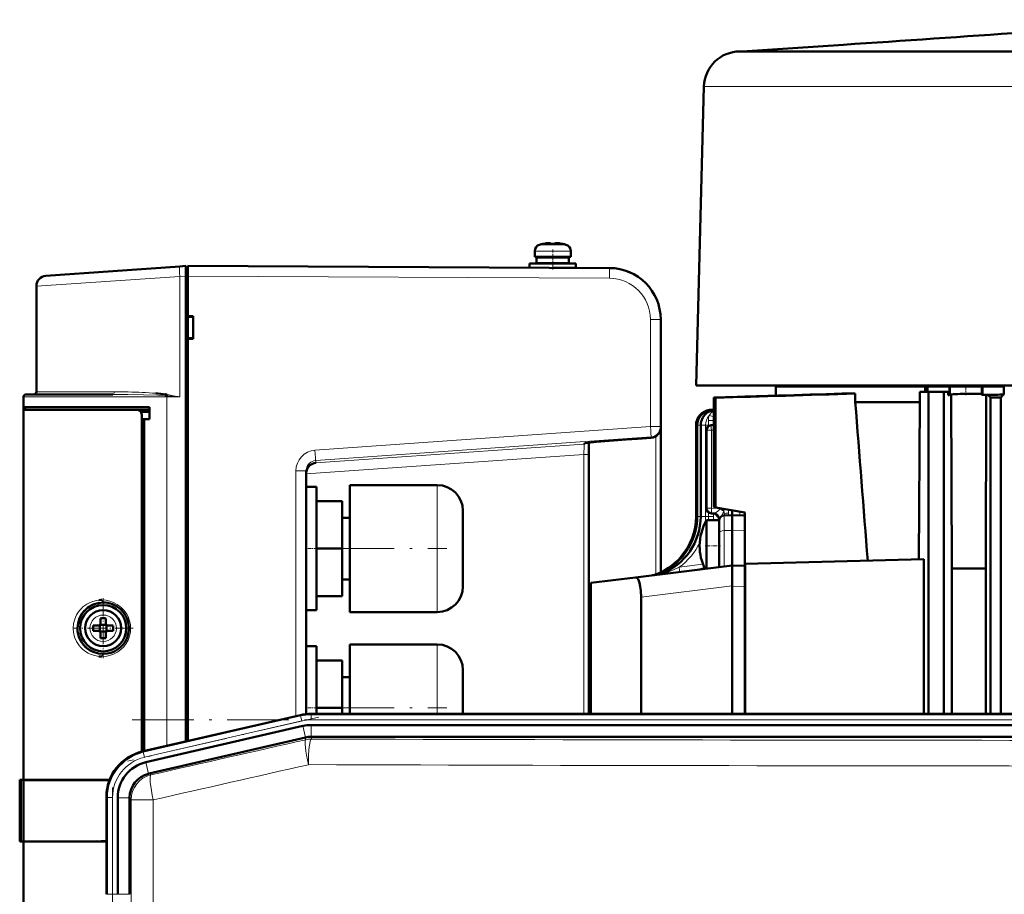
# Model space of a CAD drawing. Extents: x -1358 to 1757, y -1552 to 637.
# Tile 56 of 98: x -1242 to -1050, y 467 to 637. Entities that reach past the tile are written whole.
import ezdxf

# ---------------------------------------------------------------- set-up
doc = ezdxf.new("R2010")
doc.units = 0
doc.linetypes.add('DASHDOT', pattern=[18.5, 12, -3, 0.5, -3])

msp = doc.modelspace()

# ---------------------------------------------------------------- linework, layer by layer
at = {"color": 7, "lineweight": 50}
for p, q in [((-1081.55, 632.48), (-1101.23, 631.17)), ((-1101.22, 631.17), (-1101.7, 631.17)), ((-1084.4, 631.17), (-1101.22, 631.17)), ((-1078.11, 631.17), (-1084.4, 631.17)), ((-1018.21, 631.17), (-1078.11, 631.17)), ((-1108.7, 624.35), (-1110.23, 566.17)), ((-1141.61, 592.33), (-1141.61, 591.2)), ((-1141.61, 591.2), (-1141.61, 592.33)), ((-1140.04, 593.74), (-1140.03, 593.73)), ((-1138.88, 593.9), (-1139.05, 593.89)), ((-1138.61, 593.73), (-1138.61, 593.88)), ((-1137.61, 593.73), (-1137.61, 593.88)), ((-1137.34, 593.9), (-1137.17, 593.89)), ((-1136.19, 593.73), (-1136.18, 593.74)), ((-1134.61, 591.2), (-1134.61, 592.33)), ((-1141.61, 591.2), (-1138.11, 591.2)), ((-1141.26, 590), (-1141.26, 591.1)), ((-1141.26, 590), (-1141.26, 591.1)), ((-1138.11, 591.1), (-1141.26, 591.1)), ((-1140.11, 591.1), (-1140.11, 591.2)), ((-1140.11, 591.1), (-1140.11, 591.2)), ((-1138.11, 591.2), (-1134.61, 591.2)), ((-1134.96, 591.1), (-1138.11, 591.1)), ((-1136.11, 591.2), (-1136.11, 591.1)), ((-1134.96, 591.1), (-1134.96, 590)), ((-1236.75, 587.54), (-1210.71, 589.36)), ((-1210.71, 589.36), (-1209.51, 589.44)), ((-1209.51, 587.45), (-1209.51, 589.44)), ((-1209.11, 589.17), (-1209.51, 589.17)), ((-1127.06, 589.04), (-1209.11, 589.47)), ((-1142.61, 589.9), (-1142.61, 589.12)), ((-1138.11, 589.9), (-1142.61, 589.9)), ((-1142.61, 589.12), (-1142.61, 589.9)), ((-1138.11, 590), (-1141.26, 590)), ((-1140.11, 589.9), (-1140.11, 590)), ((-1140.11, 589.9), (-1140.11, 590)), ((-1134.96, 590), (-1138.11, 590)), ((-1133.61, 589.9), (-1138.11, 589.9)), ((-1133.61, 589.1), (-1138.03, 589.1)), ((-1136.11, 590), (-1136.11, 589.9)), ((-1136.11, 589.1), (-1136.11, 589.09)), ((-1133.61, 589.1), (-1133.61, 589.9)), ((-1209.51, 496.94), (-1209.51, 587.45)), ((-1209.11, 587.47), (-1209.11, 579.67)), ((-1238.61, 585.54), (-1238.61, 564.97)), ((-1209.11, 579.67), (-1208.11, 579.67)), ((-1209.11, 579.67), (-1209.11, 579.53)), ((-1209.11, 579.62), (-1209.11, 575.32)), ((-1209.11, 579.53), (-1208.11, 579.47)), ((-1208.11, 579.67), (-1208.11, 575.27)), ((-1117.11, 558.2), (-1117.11, 579.04)), ((-1208.11, 575.47), (-1209.11, 575.41)), ((-1209.11, 575.41), (-1209.11, 575.27)), ((-1209.11, 575.27), (-1209.11, 497.03)), ((-1208.11, 575.27), (-1209.11, 575.27)), ((-1110.23, 566.17), (-1090.42, 566.17)), ((-1094.73, 565.97), (-1084.5, 565.97)), ((-1094.73, 564.21), (-1094.73, 565.97)), ((-1091.73, 566.17), (-1091.73, 565.97)), ((-1090.42, 566.17), (-1078.22, 566.17)), ((-1084.5, 565.97), (-1065.62, 565.97)), ((-1078.22, 566.17), (-1059.72, 566.17)), ((-1065.62, 565.97), (-1065.62, 564.97)), ((-1065.18, 565.97), (-1065.62, 565.97)), ((-1065.18, 564.97), (-1065.18, 565.97)), ((-1065.18, 565.97), (-1060.91, 565.97)), ((-1060.91, 564.28), (-1060.91, 565.97)), ((-1060.72, 565.97), (-1060.91, 565.97)), ((-1060.72, 565.97), (-1054.73, 565.97)), ((-1059.72, 566.17), (-1011.23, 566.17)), ((-1054.5, 565.97), (-1054.73, 565.97)), ((-1054.5, 565.97), (-1054.5, 564.35)), ((-1054.5, 565.97), (-1050.34, 565.97)), ((-1050.34, 565.97), (-1050.34, 564.41)), ((-1050.13, 565.97), (-1050.34, 565.97)), ((-1241.11, 561.97), (-1241.11, 563.97)), ((-1232.71, 564.47), (-1240.61, 564.47)), ((-1223.71, 564.47), (-1232.71, 564.47)), ((-1213.19, 564.19), (-1213.58, 564.22)), ((-1213.2, 564.19), (-1213.57, 564.22)), ((-1213.53, 564.48), (-1213.14, 564.45)), ((-1106.76, 563.83), (-1106.44, 563.81)), ((-1106.76, 563.83), (-1106.76, 542.53)), ((-1106.44, 563.81), (-1106.44, 542.48)), ((-1079.23, 564.61), (-1081.8, 564.61)), ((-1079.23, 562.97), (-1079.23, 564.61)), ((-1066.69, 564.97), (-1065.01, 564.97)), ((-1066.69, 562.97), (-1066.69, 564.97)), ((-1065.01, 564.97), (-1065.01, 502.32)), ((-1065.01, 564.97), (-1062.01, 564.97)), ((-1062.01, 564.97), (-1062.01, 502.32)), ((-1061.16, 564.97), (-1062.01, 564.97)), ((-1061.16, 564.28), (-1061.16, 564.97)), ((-1060.91, 564.28), (-1061.16, 564.28)), ((-1060.45, 530.6), (-1060.59, 564.46)), ((-1054.5, 564.35), (-1053.48, 564.36)), ((-1053.76, 564.36), (-1053.84, 530.6)), ((-1052.91, 563.86), (-1050.91, 563.88)), ((-1052.91, 502.32), (-1052.91, 563.86)), ((-1050.91, 563.88), (-1050.91, 502.32)), ((-1241.11, 561.47), (-1241.11, 561.97)), ((-1216.61, 561.97), (-1241.11, 561.97)), ((-1241.11, 561.47), (-1219.06, 561.47)), ((-1241.11, 489.47), (-1241.11, 561.47)), ((-1240.81, 561.47), (-1240.81, 561.97)), ((-1216.61, 561.47), (-1219.06, 561.47)), ((-1216.61, 559.67), (-1216.61, 561.97)), ((-1106.76, 561.54), (-1107.59, 561.43)), ((-1106.76, 561.51), (-1107.37, 561.43)), ((-1066.69, 562.97), (-1079.23, 562.97)), ((-1066.69, 562.97), (-1066.84, 532.36)), ((-1216.61, 561.02), (-1218.29, 561.07)), ((-1218.11, 494.95), (-1218.11, 560.5)), ((-1216.61, 559.67), (-1218.11, 559.67)), ((-1217.61, 559.64), (-1218.11, 559.62)), ((-1218.11, 559.62), (-1218.11, 494.95)), ((-1216.61, 559.67), (-1217.61, 559.64)), ((-1217.61, 559.64), (-1217.61, 495.07)), ((-1117.11, 558), (-1117.11, 558.2)), ((-1117.11, 529.87), (-1117.11, 558)), ((-1110.23, 558.45), (-1110.23, 540.73)), ((-1110, 540.73), (-1110, 558.45)), ((-1109.32, 540.73), (-1109.32, 558.45)), ((-1106.76, 558.54), (-1107.31, 558.47)), ((-1121.62, 555.82), (-1118.97, 556.01)), ((-1108.19, 542.31), (-1108.19, 557.48)), ((-1131.11, 552.78), (-1131.11, 555.06)), ((-1131.11, 502.32), (-1131.11, 552.78)), ((-1186.11, 502.27), (-1186.11, 549.6)), ((-1186.11, 534.47), (-1186.11, 546.47)), ((-1184.11, 546.47), (-1186.11, 546.47)), ((-1186.11, 534.47), (-1186.11, 546.47)), ((-1184.11, 546.47), (-1186.11, 546.47)), ((-1186.11, 534.47), (-1186.11, 546.47)), ((-1184.11, 546.47), (-1186.11, 546.47)), ((-1186.11, 534.47), (-1186.11, 546.47)), ((-1184.11, 546.47), (-1186.11, 546.47)), ((-1186.11, 534.47), (-1186.11, 546.47)), ((-1184.11, 546.47), (-1186.11, 546.47)), ((-1184.11, 546.47), (-1184.11, 534.47)), ((-1184.11, 546.47), (-1184.11, 534.47)), ((-1184.11, 546.47), (-1184.11, 534.47)), ((-1184.11, 546.47), (-1184.11, 534.47)), ((-1184.11, 546.47), (-1184.11, 534.47)), ((-1177.61, 534.47), (-1177.61, 546.82)), ((-1177.61, 546.82), (-1160.61, 546.82)), ((-1177.61, 534.47), (-1177.61, 546.82)), ((-1177.61, 546.82), (-1160.61, 546.82)), ((-1177.61, 534.47), (-1177.61, 546.82)), ((-1177.61, 546.82), (-1160.61, 546.82)), ((-1177.61, 534.47), (-1177.61, 546.82)), ((-1177.61, 546.82), (-1160.61, 546.82)), ((-1177.61, 534.47), (-1177.61, 546.82)), ((-1177.61, 546.82), (-1160.61, 546.82)), ((-1184.11, 543.72), (-1179.11, 543.72)), ((-1184.11, 543.72), (-1179.11, 543.72)), ((-1184.11, 543.72), (-1179.11, 543.72)), ((-1184.11, 543.72), (-1179.11, 543.72)), ((-1184.11, 543.72), (-1179.11, 543.72)), ((-1179.11, 534.47), (-1179.11, 543.72)), ((-1179.11, 534.47), (-1179.11, 543.72)), ((-1179.11, 534.47), (-1179.11, 543.72)), ((-1179.11, 534.47), (-1179.11, 543.72)), ((-1179.11, 534.47), (-1179.11, 543.72)), ((-1106.76, 542.53), (-1106.44, 542.48)), ((-1100.73, 541.47), (-1106.44, 542.48)), ((-1177.61, 540.47), (-1179.11, 540.47)), ((-1177.61, 540.47), (-1179.11, 540.47)), ((-1177.61, 540.47), (-1179.11, 540.47)), ((-1177.61, 540.47), (-1179.11, 540.47)), ((-1177.61, 540.47), (-1179.11, 540.47)), ((-1155.61, 541.82), (-1155.61, 534.47)), ((-1155.61, 541.82), (-1155.61, 534.47)), ((-1155.61, 541.82), (-1155.61, 534.47)), ((-1155.61, 541.82), (-1155.61, 534.47)), ((-1155.61, 541.82), (-1155.61, 534.47)), ((-1107.22, 541.31), (-1106.85, 541.3)), ((-1104.75, 540.93), (-1103.23, 540.97)), ((-1103.23, 540.97), (-1103.23, 537.97)), ((-1100.98, 540.91), (-1103.23, 540.97)), ((-1103.22, 541.91), (-1103.22, 540.97)), ((-1100.73, 541.47), (-1100.73, 534.72)), ((-1108.19, 539.97), (-1108.19, 539.36)), ((-1108.19, 539.97), (-1105.73, 539.97)), ((-1108.19, 539.36), (-1108.19, 532.57)), ((-1105.73, 537.47), (-1105.73, 539.97)), ((-1105.73, 536.91), (-1105.73, 537.47)), ((-1105.73, 536.91), (-1105.73, 530.86)), ((-1103.23, 531.17), (-1103.23, 537.97)), ((-1100.73, 531.47), (-1100.73, 534.72)), ((-1186.11, 522.47), (-1186.11, 534.47)), ((-1186.11, 522.47), (-1186.11, 534.47)), ((-1186.11, 522.47), (-1186.11, 534.47)), ((-1186.11, 522.47), (-1186.11, 534.47)), ((-1186.11, 522.47), (-1186.11, 534.47)), ((-1179.11, 534.47), (-1184.11, 534.47)), ((-1184.11, 534.47), (-1184.11, 522.47)), ((-1179.11, 534.47), (-1184.11, 534.47)), ((-1184.11, 534.47), (-1184.11, 522.47)), ((-1179.11, 534.47), (-1184.11, 534.47)), ((-1184.11, 534.47), (-1184.11, 522.47)), ((-1179.11, 534.47), (-1184.11, 534.47)), ((-1184.11, 534.47), (-1184.11, 522.47)), ((-1179.11, 534.47), (-1184.11, 534.47)), ((-1184.11, 534.47), (-1184.11, 522.47)), ((-1179.11, 525.22), (-1179.11, 534.47)), ((-1179.11, 525.22), (-1179.11, 534.47)), ((-1179.11, 525.22), (-1179.11, 534.47)), ((-1179.11, 525.22), (-1179.11, 534.47)), ((-1179.11, 525.22), (-1179.11, 534.47)), ((-1177.61, 522.12), (-1177.61, 534.47)), ((-1177.61, 522.12), (-1177.61, 534.47)), ((-1177.61, 522.12), (-1177.61, 534.47)), ((-1177.61, 522.12), (-1177.61, 534.47)), ((-1177.61, 522.12), (-1177.61, 534.47)), ((-1155.61, 534.47), (-1155.61, 527.12)), ((-1103.23, 531.17), (-1121.98, 528.87)), ((-1108.19, 530.56), (-1108.19, 532.57)), ((-1103.23, 527.2), (-1103.23, 531.17)), ((-1103.23, 531.17), (-1100.73, 531.1)), ((-1100.73, 531.47), (-1100.73, 502.32)), ((-1100.73, 531.47), (-1100.68, 531.47)), ((-1065.9, 532.38), (-1100.68, 531.47)), ((-1100.68, 531.47), (-1100.68, 502.32)), ((-1065.9, 502.32), (-1065.9, 532.38)), ((-1053.84, 530.6), (-1060.45, 530.6)), ((-1060.45, 530.6), (-1060.45, 502.32)), ((-1053.84, 530.6), (-1053.84, 502.32)), ((-1177.61, 528.47), (-1179.11, 528.47)), ((-1177.61, 528.47), (-1179.11, 528.47)), ((-1177.61, 528.47), (-1179.11, 528.47)), ((-1177.61, 528.47), (-1179.11, 528.47)), ((-1177.61, 528.47), (-1179.11, 528.47)), ((-1130.73, 527.79), (-1121.98, 528.87)), ((-1130.73, 502.32), (-1130.73, 527.79)), ((-1103.23, 527.17), (-1103.23, 527.2)), ((-1103.23, 502.32), (-1103.23, 527.17)), ((-1184.11, 525.22), (-1179.11, 525.22)), ((-1184.11, 525.22), (-1179.11, 525.22)), ((-1184.11, 525.22), (-1179.11, 525.22)), ((-1184.11, 525.22), (-1179.11, 525.22)), ((-1184.11, 525.22), (-1179.11, 525.22)), ((-1120.93, 502.32), (-1120.93, 525.03)), ((-1222.24, 522.66), (-1222.2, 522.62)), ((-1184.11, 522.47), (-1186.11, 522.47)), ((-1184.11, 522.47), (-1186.11, 522.47)), ((-1184.11, 522.47), (-1186.11, 522.47)), ((-1184.11, 522.47), (-1186.11, 522.47)), ((-1184.11, 522.47), (-1186.11, 522.47)), ((-1177.61, 522.12), (-1160.61, 522.12)), ((-1177.61, 522.12), (-1160.61, 522.12)), ((-1177.61, 522.12), (-1160.61, 522.12)), ((-1177.61, 522.12), (-1160.61, 522.12)), ((-1177.61, 522.12), (-1160.61, 522.12)), ((-1226.61, 519.47), (-1227.54, 519.47)), ((-1226.25, 519.61), (-1226.26, 519.62)), ((-1224.98, 519.61), (-1226.25, 519.61)), ((-1226.25, 518.33), (-1226.25, 519.61)), ((-1226.11, 520.89), (-1226.11, 519.97)), ((-1225.11, 520.89), (-1225.11, 519.97)), ((-1224.97, 519.62), (-1224.98, 519.61)), ((-1224.98, 519.61), (-1224.98, 518.33)), ((-1224.61, 519.47), (-1223.69, 519.47)), ((-1226.61, 518.47), (-1227.54, 518.47)), ((-1226.25, 518.33), (-1226.26, 518.32)), ((-1224.98, 518.33), (-1226.25, 518.33)), ((-1226.11, 517.05), (-1226.11, 517.97)), ((-1225.11, 517.05), (-1225.11, 517.97)), ((-1224.98, 518.33), (-1224.97, 518.32)), ((-1223.69, 518.47), (-1224.61, 518.47)), ((-1177.61, 503.47), (-1177.61, 515.82)), ((-1177.61, 515.82), (-1160.61, 515.82)), ((-1186.11, 503.47), (-1186.11, 515.47)), ((-1184.11, 515.47), (-1186.11, 515.47)), ((-1184.11, 515.47), (-1184.11, 503.47)), ((-1184.11, 512.72), (-1179.11, 512.72)), ((-1179.11, 503.47), (-1179.11, 512.72)), ((-1155.61, 510.82), (-1155.61, 503.47)), ((-1177.61, 509.47), (-1179.11, 509.47)), ((-1187.24, 502.08), (-1218, 494.98)), ((-1187.24, 502.08), (-1217.81, 495.03)), ((-1186.11, 502.26), (-1186.11, 503.47)), ((-1185.16, 502.32), (-1164.89, 502.32)), ((-837.1, 502.32), (-1185.16, 502.32)), ((-1179.11, 503.47), (-1184.11, 503.47)), ((-1184.11, 503.47), (-1184.11, 502.32)), ((-1179.11, 502.32), (-1179.11, 503.47)), ((-1177.61, 502.31), (-1177.61, 503.47)), ((-852.09, 502.32), (-1164.89, 502.32)), ((-1155.61, 503.47), (-1155.61, 502.32)), ((-1186.75, 499.96), (-1217.32, 492.9)), ((-1185.16, 500.14), (-1164.89, 500.14)), ((-852.09, 500.14), (-1164.89, 500.14)), ((-1186.26, 497.72), (-1216.63, 490.71)), ((-1186.26, 497.72), (-1186.23, 497.72)), ((-1185.13, 497.85), (-837.12, 497.85)), ((-1241.86, 489.47), (-1241.85, 489.47)), ((-1241.86, 477.47), (-1241.86, 489.47)), ((-1241.86, 489.22), (-1241.86, 489.23)), ((-1241.86, 489.21), (-1241.86, 489.22)), ((-1241.85, 489.47), (-1241.81, 489.47)), ((-1241.85, 477.47), (-1241.85, 489.47)), ((-1241.61, 489.47), (-1241.81, 489.47)), ((-1241.61, 489.47), (-1241.61, 477.47)), ((-1241.11, 489.47), (-1241.61, 489.47)), ((-1224.37, 489.47), (-1241.11, 489.47)), ((-1240.81, 489.44), (-1241.11, 489.47)), ((-1241.11, 489.44), (-1241.11, 477.5)), ((-1241.07, 489.44), (-1241.11, 489.44)), ((-1240.69, 489.44), (-1240.76, 489.44)), ((-1240.26, 489.44), (-1240.69, 489.44)), ((-1238.49, 489.44), (-1240.26, 489.44)), ((-1231.4, 489.43), (-1238.49, 489.44)), ((-1224.98, 486.22), (-1224.98, 486.12)), ((-1224.97, 486.21), (-1224.98, 486.01)), ((-1224.98, 486.01), (-1224.98, 467.21)), ((-1222.79, 486.01), (-1222.79, 467.21)), ((-1220.5, 485.84), (-1220.5, 486.01)), ((-1220.5, 485.84), (-1220.5, 467.21)), ((-1241.86, 477.71), (-1241.86, 477.72)), ((-1241.86, 477.47), (-1241.85, 477.47)), ((-1241.85, 477.47), (-1241.81, 477.47)), ((-1241.84, 477.47), (-1241.82, 477.47)), ((-1241.61, 477.47), (-1241.81, 477.47)), ((-1241.61, 477.47), (-1241.11, 477.47)), ((-1241.11, 477.5), (-1241.08, 477.5)), ((-1241.11, 477.47), (-1240.81, 477.5)), ((-1224.98, 477.47), (-1241.11, 477.47)), ((-1241.11, 405.47), (-1241.11, 477.47)), ((-1240.76, 477.5), (-1240.69, 477.5)), ((-1240.69, 477.5), (-1240.25, 477.5)), ((-1240.25, 477.5), (-1238.49, 477.5)), ((-1238.49, 477.5), (-1237.51, 477.5)), ((-1235.01, 477.5), (-1232.77, 477.51)), ((-1230.39, 477.51), (-1226.85, 477.52))]:
    msp.add_line(p, q, dxfattribs=at)
at = {"color": 7, "lineweight": 18}
for p, q in [((-1106.66, 624.35), (-1108.7, 624.35)), ((-1089.34, 624.35), (-1106.66, 624.35)), ((-1046.98, 624.35), (-1089.34, 624.35)), ((-1141.61, 592.33), (-1141.61, 592.33)), ((-1138.11, 592.33), (-1141.61, 592.33)), ((-1140.68, 593.57), (-1140.68, 593.57)), ((-1138.11, 593.57), (-1140.68, 593.57)), ((-1138.09, 593.57), (-1138.11, 593.57)), ((-1138.08, 592.33), (-1138.11, 592.33)), ((-1135.54, 593.57), (-1138.09, 593.57)), ((-1134.61, 592.33), (-1138.08, 592.33)), ((-1210.71, 587.36), (-1238.61, 585.54)), ((-1209.51, 587.45), (-1210.71, 587.36)), ((-1210.71, 563.97), (-1210.71, 587.36)), ((-1209.51, 587.48), (-1209.11, 587.48)), ((-1209.11, 587.47), (-1127.06, 587.04)), ((-1119.1, 579.04), (-1117.11, 579.04)), ((-1119.1, 558.2), (-1119.1, 579.04)), ((-1060.72, 564.43), (-1060.72, 565.97)), ((-1054.73, 565.97), (-1054.73, 564.54)), ((-1241.11, 563.97), (-1233.08, 563.97)), ((-1230.57, 564.97), (-1238.61, 564.97)), ((-1233.08, 563.97), (-1213.21, 563.97)), ((-1223.47, 564.97), (-1230.57, 564.97)), ((-1210.71, 563.97), (-1213.21, 563.97)), ((-1213.21, 496.09), (-1213.21, 563.97)), ((-1107.59, 561.43), (-1107.37, 561.43)), ((-1107.37, 561.43), (-1106.76, 561.43)), ((-1106.78, 561.42), (-1106.76, 561.43)), ((-1184.39, 553.59), (-1119.1, 558.2)), ((-1117.11, 558.2), (-1119.1, 558.2)), ((-1110.23, 558.45), (-1110, 558.45)), ((-1109.32, 558.45), (-1110, 558.45)), ((-1108.36, 558.45), (-1109.32, 558.45)), ((-1108.36, 558.45), (-1107.82, 558.45)), ((-1108.36, 540.73), (-1108.36, 558.45)), ((-1107.82, 559.36), (-1107.82, 558.45)), ((-1107.82, 558.45), (-1107.82, 558.25)), ((-1107.39, 558.45), (-1107.82, 558.45)), ((-1106.76, 559.4), (-1106.86, 559.37)), ((-1106.86, 559.37), (-1106.86, 558.52)), ((-1184.25, 551.59), (-1118.97, 556.21)), ((-1118.97, 556.01), (-1121.62, 555.82)), ((-1118.97, 556.21), (-1118.97, 556.01)), ((-1118.06, 556.3), (-1118.06, 529.47)), ((-1108.06, 557.48), (-1108.19, 557.48)), ((-1107.22, 557.48), (-1108.06, 557.48)), ((-1106.76, 557.53), (-1107.22, 557.48)), ((-1107.22, 542.31), (-1107.22, 557.48)), ((-1132.04, 554.78), (-1184.25, 551.12)), ((-1132.04, 554.94), (-1132.04, 554.78)), ((-1132.04, 552.78), (-1186.11, 549)), ((-1131.11, 552.78), (-1132.04, 552.78)), ((-1132.04, 552.78), (-1132.04, 502.32)), ((-1184.31, 551.59), (-1184.25, 551.59)), ((-1184.25, 551.12), (-1184.25, 551.59)), ((-1188.1, 501.88), (-1188.1, 549.6)), ((-1188.1, 549.6), (-1186.11, 549.6)), ((-1160.61, 534.47), (-1160.61, 546.82)), ((-1160.61, 534.47), (-1160.61, 546.82)), ((-1160.61, 534.47), (-1160.61, 546.82)), ((-1160.61, 534.47), (-1160.61, 546.82)), ((-1160.61, 534.47), (-1160.61, 546.82)), ((-1107.69, 542.31), (-1108.19, 542.31)), ((-1107.22, 542.31), (-1107.69, 542.31)), ((-1105.48, 542.25), (-1107.22, 542.31)), ((-1105.45, 542.3), (-1105.48, 542.25)), ((-1110.23, 540.73), (-1110, 540.73)), ((-1109.32, 540.73), (-1110, 540.73)), ((-1108.36, 540.73), (-1109.32, 540.73)), ((-1108.36, 540.73), (-1107.82, 540.73)), ((-1107.82, 541.54), (-1107.82, 540.73)), ((-1106.86, 540.73), (-1107.82, 540.73)), ((-1107.82, 540.73), (-1107.82, 539.97)), ((-1106.86, 540.73), (-1106.86, 541.3)), ((-1106.86, 540.73), (-1106.86, 539.97)), ((-1105.56, 542.17), (-1105.48, 542.25)), ((-1104.84, 541.78), (-1104.83, 541.92)), ((-1104.75, 540.93), (-1104.75, 537.95)), ((-1101.69, 541.64), (-1101.69, 541.21)), ((-1101.69, 541.21), (-1101.69, 540.93)), ((-1105.9, 540.3), (-1105.9, 540.3)), ((-1105.89, 540.3), (-1105.9, 540.3)), ((-1105.9, 539.97), (-1105.9, 540.3)), ((-1104.75, 537.95), (-1103.23, 537.97)), ((-1104.75, 537.95), (-1104.75, 530.98)), ((-1100.73, 537.94), (-1103.23, 537.97)), ((-1160.61, 534.47), (-1160.61, 522.12)), ((-1160.61, 534.47), (-1160.61, 522.12)), ((-1160.61, 534.47), (-1160.61, 522.12)), ((-1160.61, 534.47), (-1160.61, 522.12)), ((-1160.61, 534.47), (-1160.61, 522.12)), ((-1108.88, 531.44), (-1113.53, 530.86)), ((-1117.09, 529.5), (-1117.09, 529.5)), ((-1108.48, 530.52), (-1108.51, 530.52)), ((-1120.93, 525.03), (-1103.23, 527.2)), ((-1103.23, 527.17), (-1100.73, 527.11)), ((-1225.59, 521.54), (-1225.61, 521.54)), ((-1228.18, 518.99), (-1228.18, 518.97)), ((-1223.04, 518.95), (-1223.04, 518.97)), ((-1225.64, 516.4), (-1225.61, 516.4)), ((-1160.61, 503.47), (-1160.61, 515.82)), ((-1187.2, 501.9), (-1187.24, 502.08)), ((-1185.16, 502.14), (-1185.16, 502.32)), ((-1185.16, 502.14), (-1185.16, 501.14)), ((-1185.16, 502.14), (-837.1, 502.14)), ((-1160.61, 503.47), (-1160.61, 502.32)), ((-1187.2, 501.9), (-1217.82, 494.83)), ((-1186.97, 500.93), (-1217.6, 493.86)), ((-1187.2, 501.9), (-1186.97, 500.93)), ((-1185.16, 501.14), (-837.1, 501.14)), ((-1186.23, 497.72), (-1186.75, 499.96)), ((-1185.16, 497.85), (-1185.16, 500.14)), ((-1186.21, 497.29), (-1186.26, 497.72)), ((-1185.13, 497.85), (-1185.08, 497.42)), ((-1218, 494.98), (-1217.82, 494.83)), ((-1217.6, 493.86), (-1217.82, 494.83)), ((-1216.8, 490.66), (-1217.32, 492.9)), ((-1216.63, 490.71), (-1216.31, 490.45)), ((-1241.81, 489.47), (-1241.81, 477.47)), ((-1224.79, 486.07), (-1224.98, 486.22)), ((-1224.79, 486.07), (-1224.79, 467.21)), ((-1224.79, 486.07), (-1223.79, 486.07)), ((-1223.79, 486.07), (-1223.79, 467.21)), ((-1220.5, 486.01), (-1222.79, 486.01)), ((-1220.18, 485.58), (-1220.5, 485.84)), ((-1220.18, 463.08), (-1220.18, 485.58)), ((-1215.88, 485.58), (-1220.18, 485.58)), ((-1215.88, 485.58), (-1215.88, 463.14)), ((-1224.79, 467.21), (-1224.98, 467.21)), ((-1224.79, 467.21), (-1223.79, 467.21)), ((-1222.79, 467.21), (-1223.79, 467.21)), ((-1220.5, 467.21), (-1222.79, 467.21))]:
    msp.add_line(p, q, dxfattribs=at)
at = {"color": 7, "linetype": 'DASHDOT', "lineweight": 18, "ltscale": 0.000932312}
msp.add_line((-1139.11, 593.91), (-1139.11, 593.87), dxfattribs=at)
at = {"color": 7, "linetype": 'DASHDOT', "lineweight": 18, "ltscale": 0.000656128}
msp.add_line((-1139.11, 593.88), (-1139.11, 593.9), dxfattribs=at)
at = {"color": 7, "linetype": 'DASHDOT', "lineweight": 18, "ltscale": 0.097174}
msp.add_line((-1138.11, 588.76), (-1138.11, 592.65), dxfattribs=at)
at = {"color": 7, "linetype": 'DASHDOT', "lineweight": 18, "ltscale": 0.000779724}
msp.add_line((-1137.11, 593.88), (-1137.11, 593.91), dxfattribs=at)
at = {"color": 7, "linetype": 'DASHDOT', "lineweight": 18, "ltscale": 0.000671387}
msp.add_line((-1137.11, 593.88), (-1137.11, 593.9), dxfattribs=at)
at = {"color": 7, "linetype": 'DASHDOT', "lineweight": 18, "ltscale": 0.033014}
msp.add_line((-1138.11, 591.21), (-1138.11, 589.89), dxfattribs=at)
at = {"color": 7, "linetype": 'DASHDOT', "lineweight": 18, "ltscale": 0.023296}
msp.add_line((-1138.11, 589.98), (-1138.11, 589.04), dxfattribs=at)
at = {"color": 7, "linetype": 'DASHDOT', "lineweight": 18, "ltscale": 0.012015}
msp.add_line((-1209.07, 587.48), (-1209.55, 587.48), dxfattribs=at)
at = {"color": 7, "linetype": 'DASHDOT', "lineweight": 18, "ltscale": 0.046164}
msp.add_line((-1057.73, 564.28), (-1057.73, 566.12), dxfattribs=at)
at = {"color": 7, "linetype": 'DASHDOT', "lineweight": 18, "ltscale": 0.073831}
msp.add_line((-1108.43, 534.97), (-1105.48, 534.97), dxfattribs=at)
at = {"color": 7, "linetype": 'DASHDOT', "lineweight": 18, "ltscale": 0.060016}
for p, q in [((-1183.91, 534.47), (-1186.31, 534.47)), ((-1183.91, 503.47), (-1186.31, 503.47))]:
    msp.add_line(p, q, dxfattribs=at)
at = {"color": 7, "linetype": 'DASHDOT', "lineweight": 18}
for p, q in [((-1180.96, 534.47), (-1158.76, 534.47)), ((-1180.96, 503.47), (-1158.76, 503.47)), ((-1183.65, 501.7), (-1220.91, 493.09)), ((-1219.96, 501.14), (-802.29, 501.14)), ((-1223.79, 487.96), (-1223.79, 465.33))]:
    msp.add_line(p, q, dxfattribs=at)
at = {"color": 7, "linetype": 'DASHDOT', "lineweight": 18, "ltscale": 0.2925}
msp.add_line((-1225.61, 524.82), (-1225.61, 513.12), dxfattribs=at)
at = {"color": 7, "linetype": 'DASHDOT', "lineweight": 18, "ltscale": 0.292499}
msp.add_line((-1219.76, 518.97), (-1231.46, 518.97), dxfattribs=at)
at = {"color": 7, "lineweight": 50}
for points in [[(-1138.61, 593.88), (-1138.61, 593.88), (-1138.61, 593.88), (-1138.62, 593.89), (-1138.64, 593.89), (-1138.7, 593.9), (-1139.11, 593.88)], [(-1138.61, 593.88), (-1138.61, 593.88), (-1138.61, 593.88), (-1138.62, 593.89), (-1138.63, 593.89), (-1138.66, 593.9)], [(-1137.61, 593.88), (-1137.61, 593.88), (-1137.61, 593.88), (-1137.6, 593.89), (-1137.59, 593.89), (-1137.51, 593.9)], [(-1137.61, 593.88), (-1137.61, 593.88), (-1137.6, 593.89), (-1137.6, 593.89), (-1137.58, 593.89), (-1137.53, 593.9), (-1137.38, 593.9), (-1137.11, 593.88)], [(-1060.72, 564.43), (-1060.72, 564.44), (-1060.68, 564.44), (-1060.2, 564.49)], [(-1056.12, 564.59), (-1054.87, 564.57), (-1054.81, 564.56)], [(-1218.11, 560.5), (-1218.14, 560.72), (-1218.21, 560.94), (-1218.34, 561.13), (-1218.51, 561.29), (-1218.71, 561.4), (-1219.06, 561.47)], [(-1131.87, 554.98), (-1129.63, 555.2), (-1123.86, 555.66), (-1121.62, 555.82)], [(-1186.11, 549.11), (-1186.09, 549.39), (-1186.03, 549.67), (-1185.8, 550.18), (-1185.6, 550.45), (-1185.37, 550.68)], [(-1106.48, 541.21), (-1106.18, 541), (-1106.01, 540.72)], [(-1100.98, 540.91), (-1100.82, 540.89), (-1100.76, 540.87), (-1100.74, 540.85), (-1100.73, 540.82)], [(-1121.98, 528.87), (-1121.86, 528.86), (-1121.74, 528.79), (-1121.63, 528.68), (-1121.52, 528.51), (-1121.37, 528.2), (-1121.25, 527.82)], [(-1121.25, 527.82), (-1121.09, 527.1), (-1120.99, 526.27), (-1120.93, 525.03)], [(-1226.47, 524.44), (-1226.04, 524.47), (-1225.86, 524.47)], [(-1225.86, 513.47), (-1226.41, 513.5), (-1226.47, 513.5)], [(-1224.39, 489.41), (-1238.24, 489.44), (-1241.07, 489.44)], [(-1224.39, 489.41), (-1239.14, 489.44), (-1240.76, 489.44)]]:
    msp.add_lwpolyline(points, dxfattribs=at)
at = {"color": 7, "lineweight": 18}
for points in [[(-1213.57, 564.22), (-1214.98, 564.3), (-1217.77, 564.4), (-1220.82, 564.45), (-1223.7, 564.47)], [(-1107.68, 560.36), (-1106.87, 560.13), (-1106.77, 560.11), (-1106.76, 560.11)], [(-1107.82, 559.36), (-1106.98, 559.37), (-1106.86, 559.37)], [(-1121.62, 555.82), (-1129.78, 555.19), (-1131.74, 555), (-1131.99, 554.96), (-1132.03, 554.95), (-1132.04, 554.95), (-1132.04, 554.95), (-1132.04, 554.94), (-1132.04, 554.94)], [(-1132.04, 554.78), (-1132.04, 554.78), (-1132.04, 554.77), (-1132.03, 554.73), (-1132.02, 554.42), (-1132.04, 552.78)], [(-1106.52, 541.38), (-1106.76, 541.31), (-1106.85, 541.3)], [(-1106.85, 541.3), (-1106.62, 541.26), (-1106.41, 541.18), (-1106.17, 540.99), (-1105.99, 540.74), (-1105.92, 540.52), (-1105.89, 540.3)], [(-1106.52, 541.38), (-1106.35, 541.46), (-1106.05, 541.69), (-1105.56, 542.17)], [(-1106.52, 541.38), (-1106.24, 541.25), (-1106, 541.05), (-1105.81, 540.78), (-1105.71, 540.47)], [(-1105.71, 540.47), (-1105.83, 540.34), (-1105.87, 540.31), (-1105.88, 540.3), (-1105.89, 540.3)], [(-1105.56, 542.17), (-1105.05, 541.9), (-1104.84, 541.78)], [(-1105.32, 540.73), (-1105.11, 541.08), (-1104.93, 541.5), (-1104.84, 541.78)], [(-1104.74, 541.17), (-1104.64, 541.25), (-1104.36, 541.33), (-1103.91, 541.38)], [(-1113.53, 530.86), (-1114.77, 530.25), (-1115.41, 529.98)], [(-1113.53, 530.86), (-1113.46, 530.18), (-1113.44, 529.95), (-1113.44, 529.92), (-1113.44, 529.92), (-1113.44, 529.92)], [(-1229.54, 523.11), (-1228.82, 523.64), (-1228.25, 523.94), (-1227.6, 524.2), (-1226.88, 524.38), (-1226.47, 524.44)], [(-1225.86, 524.47), (-1225.1, 524.42), (-1224.33, 524.26), (-1223.58, 523.99), (-1222.86, 523.61), (-1222.16, 523.1)], [(-1229.54, 514.83), (-1229.94, 515.2), (-1230.28, 515.59), (-1230.57, 515.99), (-1230.81, 516.41), (-1231.18, 517.25), (-1231.39, 518.12), (-1231.45, 518.99), (-1231.38, 519.87), (-1231.16, 520.74), (-1230.79, 521.58), (-1230.54, 521.99), (-1230.25, 522.39), (-1229.92, 522.76), (-1229.54, 523.11)], [(-1222.16, 523.1), (-1221.52, 522.44), (-1220.99, 521.68), (-1220.77, 521.26), (-1220.6, 520.83), (-1220.41, 520.23), (-1220.3, 519.6), (-1220.27, 518.97)], [(-1220.27, 518.97), (-1220.32, 518.18), (-1220.5, 517.41), (-1220.78, 516.67), (-1221.16, 515.99), (-1221.62, 515.38), (-1222.16, 514.84)], [(-1226.47, 513.5), (-1227.25, 513.64), (-1227.94, 513.86), (-1228.55, 514.15), (-1228.83, 514.31), (-1229.54, 514.83)], [(-1222.16, 514.84), (-1222.85, 514.34), (-1223.58, 513.95), (-1224.35, 513.68), (-1224.92, 513.55), (-1225.86, 513.47)]]:
    msp.add_lwpolyline(points, dxfattribs=at)
at = {"color": 7, "lineweight": 50}
msp.add_circle((-1225.61, 518.97), 4.5, dxfattribs=at)
for centre, radius, start, end in [((-2618.56, 23358.87), 22778.31, 273.869095, 274.0464), ((-1101.7, 624.17), 7, 90.0001, 178.5003), ((-1140.31, 592.33), 1.3, 106.6015, 180), ((-1140.31, 592.33), 1.3, 106.6015, 180), ((-1138.11, 584.95), 9, 102.3778, 106.6015), ((-1138.11, 584.95), 9, 102.3778, 106.6015), ((-1138.11, 584.95), 8.99, 96.3897, 102.3492), ((-1138.11, 584.95), 8.99, 96.3893, 102.3497), ((-1138.11, 584.95), 8.99, 96.3893, 102.3497), ((-1138.11, 584.95), 8.99, 96.3897, 102.3492), ((-1138.68, 590.09), 3.82, 92.3233, 96.5681), ((-1138.11, 583.84), 9.9, 89.9998, 92.8943), ((-1138.11, 583.84), 9.9, 89.9998, 92.8943), ((-1138.11, 583.84), 9.9, 89.9998, 92.8943), ((-1138.11, 583.84), 9.9, 90, 92.1365), ((-1138.11, 583.84), 9.9, 87.106, 89.9999), ((-1138.11, 583.84), 9.9, 87.106, 89.9999), ((-1138.11, 583.84), 9.9, 87.106, 89.9999), ((-1138.11, 584.95), 8.99, 77.6503, 83.6107), ((-1138.11, 584.95), 8.99, 77.6503, 83.6107), ((-1138.11, 584.95), 8.99, 77.6503, 83.6107), ((-1138.11, 584.95), 8.99, 77.6503, 83.6107), ((-1138.11, 584.95), 9, 73.3984, 77.6222), ((-1135.91, 592.33), 1.3, 0, 73.3984), ((-1127.11, 579.04), 10, 0, 89.7), ((-1127.13, 579.02), 10.02, 64.3266, 68.2302), ((-1236.61, 585.54), 2, 94, 180), ((-1240.61, 563.97), 0.5, 90, 180), ((-1239.11, 564.97), 0.5, 270, 360), ((-1217.89, 533.19), 31.58, 82.0417, 85.3768), ((-1216.32, 564.84), 2.82, 347.1582, 352.5237), ((-1216.3, 564.86), 2.81, 346.8887, 352.07), ((-1213.89, 560.95), 3.54, 77.9977, 83.9785), ((-1216.22, 564.91), 3.1, 346.5612, 350.7328), ((-1216.32, 564.91), 3.21, 346.8919, 351.6715), ((-586.64, -15652.52), 16224.69, 91.794546, 91.83705), ((-676.9, -12798.89), 13369.63, 91.735472, 91.842473), ((-820.88, -8679.85), 9248.06, 91.600808, 91.769459), ((-1057.09, 507.35), 57.22, 91.2457, 93.1206), ((-1055.96, 473.4), 91.19, 90.099, 91.4886), ((-1054.81, 564.31), 0.254, 69.8958, 89.1175), ((-1000.7, -2671.02), 3235.82, 90.87901, 90.9345), ((-1078.33, 535.78), 37.88, 47.8527, 48.9887), ((-1009.88, 520.18), 59.95, 132.4552, 133.1998), ((27055.59, 2751.54), 28219.82, 184.448005, 184.510884), ((-1107.23, 558.45), 3, 97.0004, 179.9941), ((-1107, 558.45), 3, 96.9998, 179.9999), ((-1106.32, 558.45), 3, 98.2754, 180), ((-1119.11, 558), 2, 274.0921, 359.9969), ((-1107.19, 557.48), 1, 97, 179.9999), ((-1184.09, 549.1), 2.03, 129.2225, 179.8948), ((-1184.09, 549.11), 2.02, 94.7599, 129.3411), ((-1160.61, 541.82), 5, 0, 90), ((-1160.61, 541.82), 5, 0, 90), ((-1160.61, 541.82), 5, 0, 90), ((-1160.61, 541.82), 5, 0, 90), ((-1160.61, 541.82), 5, 0, 90), ((-1107.19, 542.31), 1, 179.9996, 268), ((-1122, 540.73), 12, 288.6808, 0.0002), ((-1121.32, 540.73), 12, 290.6398, 0), ((-1122.22, 540.73), 12, 318.8341, 0.002), ((-1106.88, 540.33), 0.963, 65.0711, 87.9478), ((-1104.73, 539.93), 1, 91.5, 177.7293), ((-1099.53, 534.97), 10, 150, 180), ((-1099.53, 534.97), 10, 180, 206.3946), ((-1122.22, 540.72), 12, 287.9392, 318.8404), ((-1118.84, 530.26), 1, 277, 287.938), ((-1118.48, 530.3), 0.999, 276.9957, 288.7134), ((-1117.45, 530.43), 1, 277.0001, 290.6312), ((-1109.83, 533.16), 2.78, 277.0597, 297.1648), ((-1160.61, 527.12), 5, 270, 360), ((-1160.61, 527.12), 5, 270, 360), ((-1160.61, 527.12), 5, 270, 360), ((-1160.61, 527.12), 5, 270, 360), ((-1160.61, 527.12), 5, 270, 360), ((-1225.61, 518.97), 5, 90, 180), ((-1225.61, 518.97), 5, 113.356, 152.5217), ((-1225.61, 518.97), 5, 47.5244, 90.0022), ((-1225.61, 518.97), 3.5, 180, 90), ((-1225.61, 518.97), 3.5, 90, 180), ((-1225.61, 518.97), 5, 270, 46.8741), ((-1210.41, 518.97), 17.13, 178.3286, 181.6729), ((-1226.61, 519.97), 0.5, 270, 0), ((-1225.61, 503.76), 17.14, 89.9996, 91.6715), ((-1225.61, 503.8), 17.1, 88.3267, 90.0022), ((-1224.61, 519.97), 0.5, 180, 270), ((-1240.78, 518.97), 17.1, 359.9978, 1.6733), ((-1225.6, 518.97), 5.02, 180.0207, 189.2982), ((-1225.61, 518.97), 5, 189.3094, 270), ((-1226.61, 517.97), 0.5, 0, 90), ((-1224.61, 517.97), 0.5, 90, 180), ((-1240.78, 518.97), 17.1, 358.3267, 0.0022), ((-1225.61, 518.97), 5, 207.1861, 246.7), ((-1225.61, 534.18), 17.14, 268.3285, 270.0004), ((-1225.61, 534.14), 17.1, 269.9978, 271.6733), ((-1160.61, 510.82), 5, 0, 90), ((-1185.16, 493.07), 9.25, 90.0004, 102.9992), ((-1185.16, 493.07), 9.25, 90.0004, 102.9992), ((-1185.16, 493.07), 7.06, 90.0004, 102.9993), ((-1215.98, 486.22), 8.99, 102.9916, 180.0084), ((-1215.73, 486.02), 7.06, 102.9968, 180.0034), ((-1215.5, 485.83), 5.01, 105.1072, 177.8928), ((-1234.94, -2172.43), 2661.86, 89.77296, 89.92387), ((-1245.36, 7418.69), 6941.2, 270.03533, 270.168259), ((-1245.1, 7429.77), 6952.28, 270.03533, 270.165855)]:
    msp.add_arc(centre, radius, start, end, dxfattribs=at)
at = {"color": 7, "lineweight": 18}
for centre, radius, start, end in [((-1127.1, 579.04), 8, 359.9985, 89.7014), ((-1224.33, 564.95), 0.852, 337.0771, 1.532), ((-1223.33, 449.33), 115.64, 87.365, 90.0726), ((-1221.25, 495.22), 69.7, 85.1476, 87.3411), ((-1243.91, 203.95), 361.55, 84.7305, 85.1277), ((-1245.38, 379.06), 188.13, 79.3785, 80.1373), ((-1105.36, 558.45), 3, 140.6564, 180.0015), ((-1104.31, 559.37), 3.51, 163.6465, 180.0949), ((-1105.82, 559.29), 2.14, 115.989, 150.3024), ((-1104.21, 559.37), 2.65, 163.9144, 180.0216), ((-1119.11, 558), 2, 274.0716, 359.9957), ((-1184.1, 549.59), 4, 94.071, 179.9816), ((-1184.11, 549.6), 2, 167.9712, 179.9968), ((-1184.11, 549.6), 2, 95.7068, 167.971), ((-1120.39, 540.73), 12.03, 354.3686, 359.9874), ((-1106.89, 540.3), 0.994, 359.5954, 87.5649), ((-1106.9, 540.31), 0.992, 359.5197, 64.9995), ((-1081.47, 538.25), 24.34, 174.771, 175.9582), ((-1105.86, 541.11), 0.654, 283.902, 303.8973), ((-1125.42, 502.27), 44.68, 62.5492, 63.4887), ((-1106.58, 541.18), 1.83, 359.8512, 19.007), ((-1100.54, 541.56), 4.3, 171.5445, 175.1947), ((-1105.76, 541.2), 1.02, 344.8947, 358.8315), ((-1112.65, 541.44), 8.74, 356.7937, 359.5706), ((-1134.47, 541.73), 30.57, 359.3398, 0.5687), ((-1120.36, 540.73), 12, 304.6838, 334.738), ((-1120.62, 541.33), 12.2, 279.8445, 282.4242), ((-1119.83, 539.01), 9.79, 279.8026, 291.1031), ((-1119.28, 540.67), 11.38, 281.0886, 284.0342), ((-1118.83, 538.61), 9.28, 284.4166, 291.6058), ((-1121.36, 543.25), 14.3, 290.7061, 292.8082), ((-1224.9, 524.47), 0.961, 179.819, 191.8718), ((-1225.61, 518.97), 2.57, 90, 179.4706), ((-1225.61, 518.97), 2.57, 360, 89.4706), ((-1225.61, 518.97), 2.57, 180, 269.4706), ((-1225.61, 518.97), 2.57, 270, 359.4706), ((-1224.9, 513.47), 0.961, 168.1213, 180.1745), ((-1185.16, 493.07), 9.06, 90.0004, 102.9992), ((-1185.16, 493.09), 8.05, 89.9878, 103.0122), ((-13882.26, 56267.95), 57197.52, 282.793761, 282.824689), ((-1011.13, 56146.46), 55649.31, 269.820896, 270.179106), ((-1215.8, 486.07), 8.99, 102.9997, 180.0003), ((-1215.8, 486.07), 7.99, 102.9916, 180.0084), ((-13920.79, 56626.02), 57560.09, 282.7515782, 282.7824028), ((-1011.13, 56521.72), 56029.56, 269.821504, 270.178498)]:
    msp.add_arc(centre, radius, start, end, dxfattribs=at)
for centre, major_axis, ratio, start_param, end_param in [((-1210.57, 587.36), (0.14, -2), 0.069587, 3.141593, 4.707523), ((-1127.07, 587.04), (0.01, 2), 0.005236, 4.712416, 6.283185), ((-1223.71, 564.97), (0.003, -0.5), 0.475365, 0.000398, 0.781127), ((-1213.17, 563.97), (0, 0.5), 0.069756, 1.11263, 1.570796), ((-1119.11, 558.2), (-0.14, 2), 0.005223, 3.15415, 4.71202), ((-1119.11, 558.2), (2, 0), 0.999921, 4.783073, 6.283185), ((-1107.19, 557.48), (0.122, -0.993), 0.03464, 3.141593, 4.708136), ((-1132.11, 555.77), (1, 0), 0.999921, 4.783073, 5.445421), ((-1132.11, 555.94), (1, 0), 0.999921, 4.783073, 5.008188), ((-1184.4, 553.59), (-0.14, 2), 0.005223, 3.15415, 4.71202), ((-1107.19, 542.31), (0.035, 0.999), 0.034878, 1.572014, 3.141593), ((-1105.87, 542.51), (-0.02, -2.21), 0.1111, 5.599113, 6.232543), ((-1104.73, 537.45), (1, 0), 0.5, 1.596976, 3.101961), ((-1225.61, 524.47), (0, -0.5), 0.491593, 5.125284, 6.283349), ((-1225.61, 513.47), (0, -0.5), 0.491581, 3.141486, 4.299582), ((-1185.08, 492.42), (1.11, -4.88), 0.116076, 3.167951, 4.685971), ((-1185.08, 492.42), (4.97, 0.57), 0.999653, 1.457389, 1.684204), ((-1185.08, 492.42), (-0.02, -5), 0.119003, 3.16796, 4.712762), ((-1215.18, 485.58), (3.11, 3.91), 0.999441, 0.899117, 2.242476), ((-1215.18, 485.58), (1.11, -4.88), 0.136195, 3.168019, 4.681472)]:
    msp.add_ellipse(centre, major_axis=major_axis, ratio=ratio, start_param=start_param, end_param=end_param, dxfattribs=at)
at = {"color": 7, "lineweight": 50}
for centre, major_axis, ratio, start_param, end_param in [((-1209.12, 587.47), (-0.01, -2), 0.005236, 1.570824, 3.141593), ((-1050.67, -9162.32), (0, -9731.02), 0.034899, 3.171206, 3.171744), ((-1064.21, -8672.46), (0, 9241), 0.0349, 6.253066, 6.253781), ((-1185.13, 492.85), (4.97, 0.57), 0.999653, 1.457389, 1.679108), ((-1215.5, 485.84), (3.11, 3.91), 0.999441, 0.899117, 0.934706)]:
    msp.add_ellipse(centre, major_axis=major_axis, ratio=ratio, start_param=start_param, end_param=end_param, dxfattribs=at)

doc.saveas('drawing.dxf')
